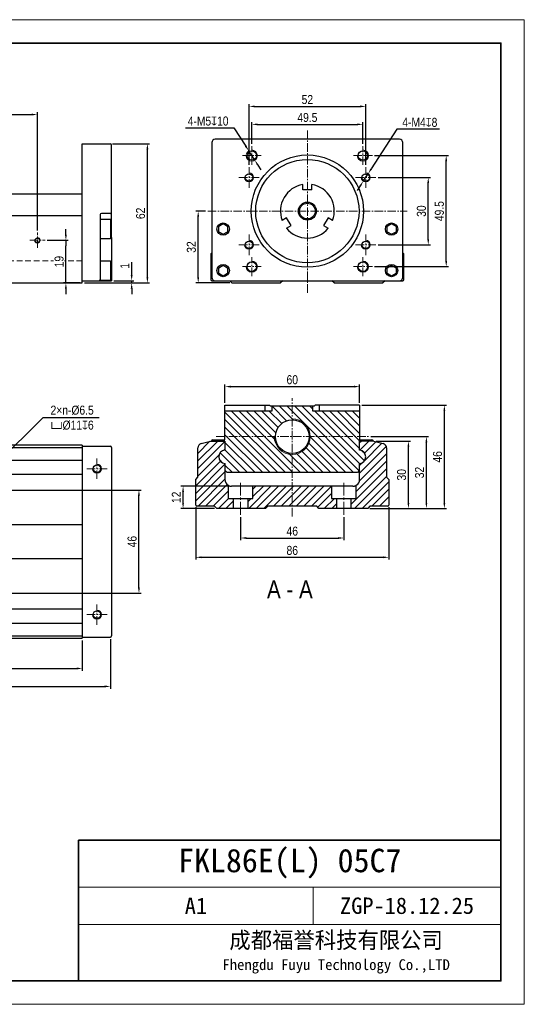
# Model space of a CAD drawing. Header units: millimetres. Extents: x 100 to 2099, y 30 to 469.
# Tile 4 of 12: x 496 to 720, y 30 to 469. Entities that reach past the tile are written whole.
import ezdxf

# ---------------------------------------------------------------- set-up
doc = ezdxf.new("R2010")
doc.units = ezdxf.units.MM
doc.linetypes.add('CENTER2', pattern=[28.575, 19.05, -3.175, 3.175, -3.175])
doc.linetypes.add('DASHED', pattern=[19.05, 12.7, -6.35])
doc.layers.get('Defpoints').update_dxf_attribs({"lineweight": 13})
for name, color, linetype, lineweight in [('剖面', 252, 'Continuous', 5), ('小粗', 7, 'Continuous', 25), ('标注', 3, 'Continuous', 13), ('点划线', 1, 'CENTER2', 13), ('粗线', 7, 'Continuous', 35), ('细线', 7, 'Continuous', 13), ('虚线', 253, 'DASHED', 13)]:
    doc.layers.add(name, color=color, linetype=linetype, lineweight=lineweight)
doc.styles.add('4', font='ARIALN.TTF', dxfattribs={"height": 4})
doc.styles.add('图号', font='txt', dxfattribs={"height": 3.5})
doc.dimstyles.new('A4—对齐', dxfattribs={"dimtxt": 4.2, "dimasz": 2.5, "dimexe": 1, "dimexo": 1, "dimgap": 1, "dimtad": 1, "dimdec": 1, "dimzin": 9, "dimdsep": 46, "dimtxsty": '4', "dimcen": 2.5, "dimadec": 0, "dimazin": 0, "dimtm": 1e-09, "dimtfac": 1, "dimtdec": 1, "dimtmove": 0, "dimatfit": 3, "dimfxl": 0, "dimtolj": 1, "dimarcsym": 0})
doc.dimstyles.new('A4—水平', dxfattribs={"dimtxt": 4.2, "dimasz": 2.5, "dimexe": 2, "dimexo": 1, "dimgap": 1, "dimtad": 1, "dimtih": 1, "dimtoh": 1, "dimdec": 1, "dimzin": 12, "dimdsep": 46, "dimtxsty": '4', "dimcen": 2.5, "dimadec": 0, "dimazin": 0, "dimtm": 1e-09, "dimtfac": 1, "dimtdec": 1, "dimtmove": 0, "dimatfit": 3, "dimfxl": 0, "dimtolj": 1, "dimarcsym": 0})

# ---------------------------------------------------------------- blocks, each defined once
blk = doc.blocks.new('A4图框')
at = {"layer": '粗线'}
for p in [(202, 5), (292, 35)]:
    blk.add_line(p, (202, 35), dxfattribs=at)
blk.add_lwpolyline([(5, 205), (292, 205), (292, 5), (5, 5)], close=True, dxfattribs=at)
at = {"layer": '细线'}
for p, q in [((292, 25), (202, 25)), ((252, 17), (252, 25)), ((292, 17), (202, 17))]:
    blk.add_line(p, q, dxfattribs=at)
blk.add_lwpolyline([(0, 210), (297, 210), (297, 0), (0, 0)], close=True, dxfattribs=at)
at = {"layer": '细线', "insert": (256.89, 11), "char_height": 3.5, "width": 70.2104, "attachment_point": 5, "style": '图号'}
blk.add_mtext('成都福誉科技有限公司\\P{\\H0.65714x;Fhengdu Fuyu Technology Co.,LTD}', dxfattribs=at)
blk = doc.blocks.new('*D104')
at = {"layer": 'Defpoints', "color": 0, "transparency": 16777216}
for p in [(503.59, 426.39), (263.59, 373.79), (503.59, 373.79)]:
    blk.add_point(p, dxfattribs=at)
at = {"layer": '标注', "color": 0, "lineweight": -2, "transparency": 16777216}
for p, q in [((263.59, 374.79), (263.59, 427.39)), ((266.09, 426.39), (501.09, 426.39)), ((503.59, 374.79), (503.59, 427.39))]:
    blk.add_line(p, q, dxfattribs=at)
at = {"layer": '标注', "color": 0, "transparency": 16777216}
for points in [[(266.09, 426.81), (266.09, 425.98), (263.59, 426.39)], [(501.09, 426.81), (501.09, 425.98), (503.59, 426.39)]]:
    blk.add_solid(points, dxfattribs=at)
at = {"layer": '标注', "color": 0, "transparency": 16777216, "insert": (383.59, 429.94), "char_height": 4, "width": 35.4298, "attachment_point": 5, "style": '4'}
blk.add_mtext('\\A1;{\\fSimSun|b0|i0|c134|p34;(}m-1{\\fSimSun|b0|i0|c134|p34;)}×200', dxfattribs=at)
blk = doc.blocks.new('*D109')
at = {"layer": 'Defpoints', "color": 0, "transparency": 16777216}
for p in [(507, 370.38), (516.28, 370.38), (523.59, 351.38)]:
    blk.add_point(p, dxfattribs=at)
at = {"layer": '标注', "color": 0, "lineweight": -2, "transparency": 16777216}
for p, q in [((516.28, 372.88), (516.28, 375.38)), ((508, 370.38), (517.28, 370.38)), ((516.28, 370.38), (516.28, 367.88)), ((516.28, 353.88), (516.28, 367.88)), ((522.59, 351.38), (515.28, 351.38)), ((516.28, 351.38), (516.28, 353.88)), ((516.28, 348.88), (516.28, 346.38))]:
    blk.add_line(p, q, dxfattribs=at)
at = {"layer": '标注', "color": 0, "transparency": 16777216}
for points in [[(515.86, 372.88), (516.69, 372.88), (516.28, 370.38)], [(515.86, 348.88), (516.69, 348.88), (516.28, 351.38)]]:
    blk.add_solid(points, dxfattribs=at)
at = {"layer": '标注', "color": 0, "transparency": 16777216, "insert": (513.24, 360.88), "char_height": 4, "attachment_point": 5, "rotation": 90, "style": '4', "bg_fill": 3, "box_fill_scale": 1.1, "bg_fill_color": 256, "bg_fill_true_color": 13158600, "bg_fill_transparency": 0}
blk.add_mtext('\\A1;19', dxfattribs=at)
blk = doc.blocks.new('*D110')
at = {"layer": 'Defpoints', "color": 0, "transparency": 16777216}
for p in [(523.59, 351.38), (536.59, 352.38), (545.56, 352.38)]:
    blk.add_point(p, dxfattribs=at)
at = {"layer": '标注', "color": 0, "lineweight": -2, "transparency": 16777216}
for p, q in [((545.56, 354.88), (545.56, 360.59)), ((524.59, 351.38), (546.56, 351.38)), ((537.59, 352.38), (546.56, 352.38)), ((545.56, 351.38), (545.56, 352.38)), ((545.56, 348.88), (545.56, 346.38))]:
    blk.add_line(p, q, dxfattribs=at)
at = {"layer": '标注', "color": 0, "transparency": 16777216}
for points in [[(545.14, 354.88), (545.98, 354.88), (545.56, 352.38)], [(545.14, 348.88), (545.98, 348.88), (545.56, 351.38)]]:
    blk.add_solid(points, dxfattribs=at)
at = {"layer": '标注', "color": 0, "transparency": 16777216, "insert": (542.55, 358.98), "char_height": 4, "attachment_point": 5, "rotation": 90, "style": '4'}
blk.add_mtext('\\A1;1', dxfattribs=at)
blk = doc.blocks.new('*D111')
at = {"layer": 'Defpoints', "color": 0, "transparency": 16777216}
for p in [(536.09, 413.38), (552.56, 413.38), (523.59, 351.38)]:
    blk.add_point(p, dxfattribs=at)
at = {"layer": '标注', "color": 0, "lineweight": -2, "transparency": 16777216}
for p, q in [((537.09, 413.38), (553.56, 413.38)), ((552.56, 353.88), (552.56, 410.88)), ((524.59, 351.38), (553.56, 351.38))]:
    blk.add_line(p, q, dxfattribs=at)
at = {"layer": '标注', "color": 0, "transparency": 16777216}
for points in [[(552.14, 410.88), (552.98, 410.88), (552.56, 413.38)], [(552.14, 353.88), (552.98, 353.88), (552.56, 351.38)]]:
    blk.add_solid(points, dxfattribs=at)
at = {"layer": '标注', "color": 0, "transparency": 16777216, "insert": (549.52, 382.38), "char_height": 4, "attachment_point": 5, "rotation": 90, "style": '4'}
blk.add_mtext('\\A1;62', dxfattribs=at)
blk = doc.blocks.new('*D112')
at = {"layer": 'Defpoints', "color": 0, "transparency": 16777216}
for p in [(649.78, 430.02), (597.81, 402.94), (649.78, 402.94)]:
    blk.add_point(p, dxfattribs=at)
at = {"layer": '标注', "color": 0, "lineweight": -2, "transparency": 16777216}
for p, q in [((597.81, 403.94), (597.81, 431.02)), ((600.31, 430.02), (647.28, 430.02)), ((649.78, 403.94), (649.78, 431.02))]:
    blk.add_line(p, q, dxfattribs=at)
at = {"layer": '标注', "color": 0, "transparency": 16777216}
for points in [[(600.31, 430.44), (600.31, 429.61), (597.81, 430.02)], [(647.28, 430.44), (647.28, 429.61), (649.78, 430.02)]]:
    blk.add_solid(points, dxfattribs=at)
at = {"layer": '标注', "color": 0, "transparency": 16777216, "insert": (623.8, 433.07), "char_height": 4, "attachment_point": 5, "style": '4'}
blk.add_mtext('\\A1;52', dxfattribs=at)
blk = doc.blocks.new('*D113')
at = {"layer": 'Defpoints', "color": 0, "transparency": 16777216}
for p in [(648.54, 422.02), (599.05, 412.33), (648.54, 412.33)]:
    blk.add_point(p, dxfattribs=at)
at = {"layer": '标注', "color": 0, "lineweight": -2, "transparency": 16777216}
for p, q in [((599.05, 413.33), (599.05, 423.02)), ((601.55, 422.02), (646.04, 422.02)), ((648.54, 413.33), (648.54, 423.02))]:
    blk.add_line(p, q, dxfattribs=at)
at = {"layer": '标注', "color": 0, "transparency": 16777216}
for points in [[(601.55, 422.44), (601.55, 421.61), (599.05, 422.02)], [(646.04, 422.44), (646.04, 421.61), (648.54, 422.02)]]:
    blk.add_solid(points, dxfattribs=at)
at = {"layer": '标注', "color": 0, "transparency": 16777216, "insert": (623.8, 425.07), "char_height": 4, "attachment_point": 5, "style": '4'}
blk.add_mtext('\\A1;49.5', dxfattribs=at)
blk = doc.blocks.new('*D114')
at = {"layer": 'Defpoints', "color": 0, "transparency": 16777216}
for p in [(650.86, 400.06), (648.69, 396.7)]:
    blk.add_point(p, dxfattribs=at)
at = {"layer": '标注', "color": 0, "lineweight": -2, "transparency": 16777216}
for p, q in [((663.69, 419.88), (652.22, 402.16)), ((682.61, 419.88), (663.69, 419.88)), ((648.69, 396.7), (650.86, 400.06)), ((647.33, 394.6), (645.97, 392.5))]:
    blk.add_line(p, q, dxfattribs=at)
at = {"layer": '标注', "color": 0, "transparency": 16777216}
for points in [[(651.87, 402.38), (652.57, 401.93), (650.86, 400.06)], [(646.98, 394.83), (647.68, 394.37), (648.69, 396.7)]]:
    blk.add_solid(points, dxfattribs=at)
at = {"layer": '标注', "color": 0, "transparency": 16777216, "insert": (673.87, 422.92), "char_height": 4, "attachment_point": 5, "style": '4'}
blk.add_mtext('\\A1;4-M4{\\Fgdt|c134;x}8', dxfattribs=at)
blk = doc.blocks.new('*D115')
at = {"layer": 'Defpoints', "color": 0, "transparency": 16777216}
for p in [(597.69, 410.23), (600.4, 406.03)]:
    blk.add_point(p, dxfattribs=at)
at = {"layer": '标注', "color": 0, "lineweight": -2, "transparency": 16777216}
for p, q in [((569.59, 420.45), (591.11, 420.45)), ((591.11, 420.45), (596.34, 412.33)), ((600.4, 406.03), (597.69, 410.23)), ((601.75, 403.92), (603.11, 401.82))]:
    blk.add_line(p, q, dxfattribs=at)
blk.add_arc((599.05, 408.13), 2.5, 112.9183, 168.6353, dxfattribs=at)
at = {"layer": '标注', "color": 0, "transparency": 16777216}
for points in [[(596.69, 412.56), (595.99, 412.1), (597.69, 410.23)], [(602.11, 404.15), (601.4, 403.7), (600.4, 406.03)]]:
    blk.add_solid(points, dxfattribs=at)
at = {"layer": '标注', "color": 0, "transparency": 16777216, "insert": (579.6, 423.49), "char_height": 4, "attachment_point": 5, "style": '4'}
blk.add_mtext('\\A1;4-M5{\\Fgdt|c134;x}10', dxfattribs=at)
blk = doc.blocks.new('*D130')
at = {"layer": 'Defpoints', "color": 0, "transparency": 16777216}
for p in [(156.59, 193.62), (536.09, 193.62), (536.09, 171.62)]:
    blk.add_point(p, dxfattribs=at)
at = {"layer": '标注', "color": 0, "lineweight": -2, "transparency": 16777216}
for p, q in [((156.59, 192.62), (156.59, 170.62)), ((536.09, 192.62), (536.09, 170.62)), ((159.09, 171.62), (533.59, 171.62))]:
    blk.add_line(p, q, dxfattribs=at)
at = {"layer": '标注', "color": 0, "transparency": 16777216}
for points in [[(159.09, 172.04), (159.09, 171.2), (156.59, 171.62)], [(533.59, 172.04), (533.59, 171.2), (536.09, 171.62)]]:
    blk.add_solid(points, dxfattribs=at)
at = {"layer": '标注', "color": 0, "transparency": 16777216, "insert": (346.34, 174.63), "char_height": 4, "width": 27.2019, "attachment_point": 5, "style": '4'}
blk.add_mtext('\\A1;L1', dxfattribs=at)
blk = doc.blocks.new('*D131')
at = {"layer": 'Defpoints', "color": 0, "transparency": 16777216}
for p in [(243.59, 193.12), (523.59, 193.12), (523.59, 179.62)]:
    blk.add_point(p, dxfattribs=at)
at = {"layer": '标注', "color": 0, "lineweight": -2, "transparency": 16777216}
for p, q in [((243.59, 192.12), (243.59, 178.62)), ((523.59, 192.12), (523.59, 178.62)), ((246.09, 179.62), (521.09, 179.62))]:
    blk.add_line(p, q, dxfattribs=at)
at = {"layer": '标注', "color": 0, "transparency": 16777216}
for points in [[(246.09, 180.04), (246.09, 179.2), (243.59, 179.62)], [(521.09, 180.04), (521.09, 179.2), (523.59, 179.62)]]:
    blk.add_solid(points, dxfattribs=at)
at = {"layer": '标注', "color": 0, "transparency": 16777216, "insert": (383.59, 182.63), "char_height": 4, "width": 35.0037, "attachment_point": 5, "style": '4'}
blk.add_mtext('\\A1;L2', dxfattribs=at)
blk = doc.blocks.new('*D135')
at = {"layer": 'Defpoints', "color": 0, "transparency": 16777216}
for p in [(647.07, 305.19), (587.07, 296.91), (647.07, 296.91)]:
    blk.add_point(p, dxfattribs=at)
at = {"layer": '标注', "color": 0, "lineweight": -2, "transparency": 16777216}
for p, q in [((587.07, 297.91), (587.07, 306.19)), ((589.57, 305.19), (644.57, 305.19)), ((647.07, 297.91), (647.07, 306.19))]:
    blk.add_line(p, q, dxfattribs=at)
at = {"layer": '标注', "color": 0, "transparency": 16777216}
for points in [[(589.57, 305.6), (589.57, 304.77), (587.07, 305.19)], [(644.57, 305.6), (644.57, 304.77), (647.07, 305.19)]]:
    blk.add_solid(points, dxfattribs=at)
at = {"layer": '标注', "color": 0, "transparency": 16777216, "insert": (617.07, 308.23), "char_height": 4, "attachment_point": 5, "style": '4'}
blk.add_mtext('\\A1;60', dxfattribs=at)
blk = doc.blocks.new('*D136')
at = {"layer": 'Defpoints', "color": 0, "transparency": 16777216}
for p in [(594.07, 248.1), (640.07, 248.1), (640.07, 237.74)]:
    blk.add_point(p, dxfattribs=at)
at = {"layer": '标注', "color": 0, "lineweight": -2, "transparency": 16777216}
for p, q in [((594.07, 247.1), (594.07, 236.74)), ((640.07, 247.1), (640.07, 236.74)), ((596.57, 237.74), (637.57, 237.74))]:
    blk.add_line(p, q, dxfattribs=at)
at = {"layer": '标注', "color": 0, "transparency": 16777216}
for points in [[(596.57, 238.16), (596.57, 237.33), (594.07, 237.74)], [(637.57, 238.16), (637.57, 237.33), (640.07, 237.74)]]:
    blk.add_solid(points, dxfattribs=at)
at = {"layer": '标注', "color": 0, "transparency": 16777216, "insert": (617.07, 240.79), "char_height": 4, "attachment_point": 5, "style": '4'}
blk.add_mtext('\\A1;46', dxfattribs=at)
blk = doc.blocks.new('*D137')
at = {"layer": 'Defpoints', "color": 0, "transparency": 16777216}
for p in [(481.31, 259.12), (548.81, 259.12), (481.31, 213.12)]:
    blk.add_point(p, dxfattribs=at)
at = {"layer": '标注', "color": 0, "lineweight": -2, "transparency": 16777216}
for p, q in [((482.31, 259.12), (549.81, 259.12)), ((548.81, 215.62), (548.81, 256.62)), ((482.31, 213.12), (549.81, 213.12))]:
    blk.add_line(p, q, dxfattribs=at)
at = {"layer": '标注', "color": 0, "transparency": 16777216}
for points in [[(548.39, 256.62), (549.23, 256.62), (548.81, 259.12)], [(548.39, 215.62), (549.23, 215.62), (548.81, 213.12)]]:
    blk.add_solid(points, dxfattribs=at)
at = {"layer": '标注', "color": 0, "transparency": 16777216, "insert": (545.77, 236.12), "char_height": 4, "attachment_point": 5, "rotation": 90, "style": '4'}
blk.add_mtext('\\A1;46', dxfattribs=at)
blk = doc.blocks.new('*D138')
at = {"layer": 'Defpoints', "color": 0, "transparency": 16777216}
for p in [(574.07, 252.41), (660.07, 252.41), (660.07, 229.14)]:
    blk.add_point(p, dxfattribs=at)
at = {"layer": '标注', "color": 0, "lineweight": -2, "transparency": 16777216}
for p, q in [((574.07, 251.41), (574.07, 228.14)), ((660.07, 251.41), (660.07, 228.14)), ((576.57, 229.14), (657.57, 229.14))]:
    blk.add_line(p, q, dxfattribs=at)
at = {"layer": '标注', "color": 0, "transparency": 16777216}
for points in [[(576.57, 229.56), (576.57, 228.73), (574.07, 229.14)], [(657.57, 229.56), (657.57, 228.73), (660.07, 229.14)]]:
    blk.add_solid(points, dxfattribs=at)
at = {"layer": '标注', "color": 0, "transparency": 16777216, "insert": (617.07, 232.19), "char_height": 4, "attachment_point": 5, "style": '4'}
blk.add_mtext('\\A1;86', dxfattribs=at)
blk = doc.blocks.new('*D139')
at = {"layer": 'Defpoints', "color": 0, "transparency": 16777216}
for p in [(653.41, 280.91), (668.79, 280.91), (650.67, 250.91)]:
    blk.add_point(p, dxfattribs=at)
at = {"layer": '标注', "color": 0, "lineweight": -2, "transparency": 16777216}
for p, q in [((654.41, 280.91), (669.79, 280.91)), ((668.79, 253.41), (668.79, 278.41)), ((651.67, 250.91), (669.79, 250.91))]:
    blk.add_line(p, q, dxfattribs=at)
at = {"layer": '标注', "color": 0, "transparency": 16777216}
for points in [[(668.38, 278.41), (669.21, 278.41), (668.79, 280.91)], [(668.38, 253.41), (669.21, 253.41), (668.79, 250.91)]]:
    blk.add_solid(points, dxfattribs=at)
at = {"layer": '标注', "color": 0, "transparency": 16777216, "insert": (665.75, 265.91), "char_height": 4, "attachment_point": 5, "rotation": 90, "style": '4'}
blk.add_mtext('\\A1;30', dxfattribs=at)
blk = doc.blocks.new('*D140')
at = {"layer": 'Defpoints', "color": 0, "transparency": 16777216}
for p in [(650.99, 282.91), (676.79, 282.91), (650.67, 250.91)]:
    blk.add_point(p, dxfattribs=at)
at = {"layer": '标注', "color": 0, "lineweight": -2, "transparency": 16777216}
for p, q in [((651.99, 282.91), (677.79, 282.91)), ((676.79, 253.41), (676.79, 280.41)), ((651.67, 250.91), (677.79, 250.91))]:
    blk.add_line(p, q, dxfattribs=at)
at = {"layer": '标注', "color": 0, "transparency": 16777216}
for points in [[(676.38, 280.41), (677.21, 280.41), (676.79, 282.91)], [(676.38, 253.41), (677.21, 253.41), (676.79, 250.91)]]:
    blk.add_solid(points, dxfattribs=at)
at = {"layer": '标注', "color": 0, "transparency": 16777216, "insert": (673.75, 266.91), "char_height": 4, "attachment_point": 5, "rotation": 90, "style": '4'}
blk.add_mtext('\\A1;32', dxfattribs=at)
blk = doc.blocks.new('*D141')
at = {"layer": 'Defpoints', "color": 0, "transparency": 16777216}
for p in [(647.07, 296.91), (684.79, 296.91), (650.67, 250.91)]:
    blk.add_point(p, dxfattribs=at)
at = {"layer": '标注', "color": 0, "lineweight": -2, "transparency": 16777216}
for p, q in [((648.07, 296.91), (685.79, 296.91)), ((684.79, 253.41), (684.79, 294.41)), ((651.67, 250.91), (685.79, 250.91))]:
    blk.add_line(p, q, dxfattribs=at)
at = {"layer": '标注', "color": 0, "transparency": 16777216}
for points in [[(684.38, 294.41), (685.21, 294.41), (684.79, 296.91)], [(684.38, 253.41), (685.21, 253.41), (684.79, 250.91)]]:
    blk.add_solid(points, dxfattribs=at)
at = {"layer": '标注', "color": 0, "transparency": 16777216, "insert": (681.75, 273.91), "char_height": 4, "attachment_point": 5, "rotation": 90, "style": '4'}
blk.add_mtext('\\A1;46', dxfattribs=at)
blk = doc.blocks.new('*D142')
at = {"layer": 'Defpoints', "color": 0, "transparency": 16777216}
for p in [(575.19, 383.38), (579.42, 383.38), (590.2, 351.38)]:
    blk.add_point(p, dxfattribs=at)
at = {"layer": '标注', "color": 0, "lineweight": -2, "transparency": 16777216}
for p, q in [((578.42, 383.38), (574.19, 383.38)), ((575.19, 353.88), (575.19, 380.88)), ((589.2, 351.38), (574.19, 351.38))]:
    blk.add_line(p, q, dxfattribs=at)
at = {"layer": '标注', "color": 0, "transparency": 16777216}
for points in [[(574.77, 380.88), (575.6, 380.88), (575.19, 383.38)], [(574.77, 353.88), (575.6, 353.88), (575.19, 351.38)]]:
    blk.add_solid(points, dxfattribs=at)
at = {"layer": '标注', "color": 0, "transparency": 16777216, "insert": (572.14, 367.38), "char_height": 4, "attachment_point": 5, "rotation": 90, "style": '4'}
blk.add_mtext('\\A1;32', dxfattribs=at)
blk = doc.blocks.new('*D143')
at = {"layer": 'Defpoints', "color": 0, "transparency": 16777216}
for p in [(654.33, 398.38), (677.62, 398.38), (654.33, 368.38)]:
    blk.add_point(p, dxfattribs=at)
at = {"layer": '标注', "color": 0, "lineweight": -2, "transparency": 16777216}
for p, q in [((655.33, 398.38), (678.62, 398.38)), ((677.62, 370.88), (677.62, 395.88)), ((655.33, 368.38), (678.62, 368.38))]:
    blk.add_line(p, q, dxfattribs=at)
at = {"layer": '标注', "color": 0, "transparency": 16777216}
for points in [[(677.2, 395.88), (678.04, 395.88), (677.62, 398.38)], [(677.2, 370.88), (678.04, 370.88), (677.62, 368.38)]]:
    blk.add_solid(points, dxfattribs=at)
at = {"layer": '标注', "color": 0, "transparency": 16777216, "insert": (674.58, 383.38), "char_height": 4, "attachment_point": 5, "rotation": 90, "style": '4'}
blk.add_mtext('\\A1;30', dxfattribs=at)
blk = doc.blocks.new('*D144')
at = {"layer": 'Defpoints', "color": 0, "transparency": 16777216}
for p in [(652.75, 408.13), (685.62, 408.13), (652.75, 358.63)]:
    blk.add_point(p, dxfattribs=at)
at = {"layer": '标注', "color": 0, "lineweight": -2, "transparency": 16777216}
for p, q in [((653.75, 408.13), (686.62, 408.13)), ((685.62, 361.13), (685.62, 405.63)), ((653.75, 358.63), (686.62, 358.63))]:
    blk.add_line(p, q, dxfattribs=at)
at = {"layer": '标注', "color": 0, "transparency": 16777216}
for points in [[(685.2, 405.63), (686.04, 405.63), (685.62, 408.13)], [(685.2, 361.13), (686.04, 361.13), (685.62, 358.63)]]:
    blk.add_solid(points, dxfattribs=at)
at = {"layer": '标注', "color": 0, "transparency": 16777216, "insert": (682.58, 383.38), "char_height": 4, "attachment_point": 5, "rotation": 90, "style": '4'}
blk.add_mtext('\\A1;49.5', dxfattribs=at)
blk = doc.blocks.new('*D99')
at = {"layer": 'Defpoints', "color": 0, "transparency": 16777216}
for p in [(475.94, 261.44), (471.25, 256.79)]:
    blk.add_point(p, dxfattribs=at)
at = {"layer": '标注', "color": 0, "lineweight": -2, "transparency": 16777216}
for p, q in [((505.99, 291.3), (477.71, 263.21)), ((531.12, 291.3), (505.99, 291.3)), ((471.25, 256.79), (475.94, 261.44)), ((469.48, 255.03), (467.71, 253.27))]:
    blk.add_line(p, q, dxfattribs=at)
at = {"layer": '标注', "color": 0, "transparency": 16777216}
for points in [[(477.42, 263.5), (478, 262.91), (475.94, 261.44)], [(469.19, 255.33), (469.77, 254.74), (471.25, 256.79)]]:
    blk.add_solid(points, dxfattribs=at)
at = {"layer": '标注', "color": 0, "transparency": 16777216, "insert": (519.05, 291.3), "char_height": 4, "attachment_point": 5, "style": '4'}
blk.add_mtext('\\A1;2×n-%%C6.5\\P{\\Fgdt|c134;v}%%C11{\\Fgdt|c134;x}6', dxfattribs=at)
blk = doc.blocks.new('*D145')
at = {"layer": 'Defpoints', "color": 0, "transparency": 16777216}
for p in [(568.45, 260.81), (590.07, 260.81), (583.47, 250.91)]:
    blk.add_point(p, dxfattribs=at)
at = {"layer": '标注', "color": 0, "lineweight": -2, "transparency": 16777216}
for p, q in [((589.07, 260.81), (567.45, 260.81)), ((568.45, 253.41), (568.45, 258.31)), ((582.47, 250.91), (567.45, 250.91))]:
    blk.add_line(p, q, dxfattribs=at)
at = {"layer": '标注', "color": 0, "transparency": 16777216}
for points in [[(568.03, 258.31), (568.86, 258.31), (568.45, 260.81)], [(568.03, 253.41), (568.86, 253.41), (568.45, 250.91)]]:
    blk.add_solid(points, dxfattribs=at)
at = {"layer": '标注', "color": 0, "transparency": 16777216, "insert": (565.44, 255.86), "char_height": 4, "attachment_point": 5, "rotation": 90, "style": '4'}
blk.add_mtext('\\A1;12', dxfattribs=at)

msp = doc.modelspace()

# ---------------------------------------------------------------- hatches: boundary and pattern name
at = {"layer": '剖面'}
h = msp.add_hatch(dxfattribs=at)
h.set_pattern_fill('ANSI31', color=256, scale=0.75, angle=90)
h.set_pattern_definition([(135, (-64.7426, -7.385), (-1.683798, -1.683798), [])])
h.paths.add_polyline_path([(647.07, 276.89), (647.07, 280.91), (653.07, 280.91, 0.414214), (652.57, 281.41), (647.07, 281.41), (647.07, 283.4), (624.55, 283.4, -0.016604), (624.57, 282.91, -0.414214), (617.07, 275.41), (617.07, 266.91), (646.07, 266.91), (647.07, 267.91), (647.07, 270.92, 0.904534)])
h.paths.add_polyline_path([(617.07, 275.41, -0.414214), (609.57, 282.91, -0.016604), (609.59, 283.4), (587.07, 283.4), (587.07, 281.41), (581.57, 281.41, 0.414214), (581.07, 280.91), (587.07, 280.91), (587.07, 276.89, 0.904534), (587.07, 270.92), (587.07, 267.91), (588.07, 266.91), (617.07, 266.91)])
h.paths.add_polyline_path([(617.07, 290.41), (617.07, 296.41), (608.07, 296.41), (608.07, 294.41), (587.07, 294.41), (587.07, 283.4), (609.59, 283.4, -0.394894)])
h.paths.add_polyline_path([(647.07, 294.41), (626.07, 294.41), (626.07, 296.41), (617.07, 296.41), (617.07, 290.41, -0.394894), (624.55, 283.4), (647.07, 283.4)])
h = msp.add_hatch(dxfattribs=at)
h.set_pattern_fill('ANSI31', color=256, scale=0.75)
h.set_pattern_definition([(45, (-64.7426, -7.385), (-1.683798, 1.683798), [])])
h.paths.add_polyline_path([(588.57, 261.21, -0.267949), (587.07, 263.81), (587.07, 270.92, -0.904534), (587.07, 276.89), (587.07, 280.91), (580.73, 280.91), (576.55, 279.78, 0.339454), (575.07, 277.85), (575.07, 264.81), (574.07, 263.81), (574.07, 253.01), (575.17, 251.91), (582.47, 251.91), (583.47, 250.91), (590.77, 250.91), (590.77, 255.41), (588.57, 255.41)])
h.paths.add_polyline_path([(617.07, 260.81), (599.57, 260.81), (599.57, 255.41), (597.37, 255.41), (597.37, 250.91), (605.17, 250.91), (606.17, 251.91), (617.07, 251.91)])
h.paths.add_polyline_path([(636.77, 255.41), (634.57, 255.41), (634.57, 260.81), (617.07, 260.81), (617.07, 251.91), (627.97, 251.91), (628.97, 250.91), (636.77, 250.91)])
h.paths.add_polyline_path([(659.07, 277.85, 0.339454), (657.59, 279.78), (653.41, 280.91), (647.07, 280.91), (647.07, 276.89, -0.904534), (647.07, 270.92), (647.07, 263.81, -0.267949), (645.57, 261.21), (645.57, 255.41), (643.37, 255.41), (643.37, 250.91), (650.67, 250.91), (651.67, 251.91), (658.97, 251.91), (660.07, 253.01), (660.07, 263.81), (659.07, 264.81)])

# ---------------------------------------------------------------- linework, layer by layer
at = {"layer": '小粗'}
for p, q in [((523.59, 351.38), (523.59, 413.38)), ((523.59, 413.38), (536.09, 413.38)), ((536.59, 371.63), (536.59, 412.88)), ((581.3, 413.88), (581.3, 353.88)), ((664.8, 415.38), (582.8, 415.38)), ((666.3, 353.88), (666.3, 413.88)), ((621.8, 392.88), (621.8, 395.21)), ((625.8, 392.88), (625.8, 395.21)), ((523.59, 390.88), (434.39, 390.88)), ((625.8, 392.88), (621.8, 392.88)), ((531.59, 381.88), (531.59, 352.88)), ((536.09, 382.38), (532.09, 382.38)), ((243.59, 381.38), (523.59, 381.38)), ((536.09, 379.63), (531.59, 379.63)), ((536.59, 379.13), (536.09, 379.63)), ((536.09, 379.63), (536.09, 371.13)), ((586.3, 377.69), (584.3, 376.53)), ((588.3, 376.53), (586.3, 377.69)), ((614.57, 380.36), (612.55, 379.2)), ((616.57, 376.9), (614.57, 380.36)), ((633.02, 380.36), (631.02, 376.9)), ((635.04, 379.2), (633.02, 380.36)), ((661.3, 377.69), (659.3, 376.53)), ((663.3, 376.53), (661.3, 377.69)), ((584.3, 374.22), (584.3, 376.53)), ((584.3, 374.22), (586.3, 373.07)), ((586.3, 373.07), (588.3, 374.22)), ((588.3, 376.53), (588.3, 374.22)), ((614.55, 375.73), (616.57, 376.9)), ((631.02, 376.9), (633.04, 375.73)), ((659.3, 374.22), (659.3, 376.53)), ((659.3, 374.22), (661.3, 373.07)), ((661.3, 373.07), (663.3, 374.22)), ((663.3, 376.53), (663.3, 374.22)), ((531.59, 371.13), (536.09, 371.13)), ((536.09, 371.13), (536.59, 371.63)), ((536.59, 371.63), (536.59, 360.63)), ((580.8, 364.28), (581.3, 364.78)), ((580.8, 364.28), (580.8, 352.88)), ((666.3, 364.78), (666.8, 364.28)), ((666.8, 352.88), (666.8, 364.28)), ((536.09, 361.13), (531.59, 361.13)), ((536.59, 360.63), (536.09, 361.13)), ((536.09, 361.13), (536.09, 352.63)), ((536.59, 360.63), (536.59, 352.38)), ((586.3, 359.19), (584.3, 358.03)), ((584.3, 355.72), (584.3, 358.03)), ((584.3, 355.72), (586.3, 354.57)), ((588.3, 358.03), (586.3, 359.19)), ((586.3, 354.57), (588.3, 355.72)), ((588.3, 358.03), (588.3, 355.72)), ((661.3, 359.19), (659.3, 358.03)), ((659.3, 355.72), (659.3, 358.03)), ((659.3, 355.72), (661.3, 354.57)), ((663.3, 358.03), (661.3, 359.19)), ((661.3, 354.57), (663.3, 355.72)), ((663.3, 358.03), (663.3, 355.72)), ((243.59, 351.38), (523.59, 351.38)), ((523.59, 352.38), (536.59, 352.38)), ((531.55, 352.63), (536.09, 352.63)), ((536.09, 352.63), (536.59, 353.13)), ((536.59, 352.38), (536.22, 352.75)), ((581.3, 352.38), (666.3, 352.38)), ((590.2, 351.38), (589.2, 352.38)), ((590.2, 351.38), (611.9, 351.38)), ((612.9, 352.38), (611.9, 351.38)), ((635.7, 351.38), (634.7, 352.38)), ((635.7, 351.38), (657.4, 351.38)), ((658.4, 352.38), (657.4, 351.38)), ((587.07, 296.91), (606.87, 296.91)), ((587.07, 281.41), (587.07, 296.91)), ((587.07, 294.41), (608.07, 294.41)), ((605.07, 294.41), (605.07, 296.91)), ((606.87, 296.91), (607.37, 296.41)), ((626.77, 296.41), (607.37, 296.41)), ((608.07, 294.41), (608.07, 296.41)), ((626.07, 296.41), (626.07, 294.41)), ((626.07, 294.41), (647.07, 294.41)), ((626.77, 296.41), (627.27, 296.91)), ((647.07, 296.91), (627.27, 296.91)), ((629.07, 296.91), (629.07, 294.41)), ((647.07, 296.91), (647.07, 281.41)), ((576.55, 279.78), (580.73, 280.91)), ((580.73, 280.91), (587.07, 280.91)), ((581.07, 280.91), (581.07, 280.91)), ((581.57, 281.41), (587.07, 281.41)), ((587.07, 280.91), (587.07, 276.89)), ((647.07, 281.41), (652.57, 281.41)), ((653.41, 280.91), (647.07, 280.91)), ((647.07, 276.89), (647.07, 280.91)), ((653.07, 280.91), (653.07, 280.91)), ((653.41, 280.91), (657.59, 279.78)), ((523.59, 279.12), (243.59, 279.12)), ((243.59, 278.12), (523.59, 278.12)), ((523.59, 279.12), (523.59, 193.12)), ((523.59, 278.62), (536.09, 278.62)), ((536.59, 278.12), (536.59, 194.12)), ((575.07, 264.81), (575.07, 277.85)), ((659.07, 277.85), (659.07, 264.81)), ((243.59, 272.45), (523.59, 272.45)), ((587.07, 270.92), (587.07, 263.81)), ((588.07, 266.91), (587.07, 267.91)), ((647.07, 267.91), (646.07, 266.91)), ((647.07, 263.81), (647.07, 270.92)), ((434.39, 266.12), (523.59, 266.12)), ((574.07, 263.81), (575.07, 264.81)), ((574.07, 252.41), (574.07, 263.81)), ((646.07, 266.91), (588.07, 266.91)), ((659.07, 264.81), (660.07, 263.81)), ((660.07, 263.81), (660.07, 252.41)), ((588.57, 261.21), (588.57, 255.41)), ((644.07, 260.81), (590.07, 260.81)), ((599.57, 255.41), (599.57, 260.81)), ((634.57, 260.81), (634.57, 255.41)), ((645.57, 255.41), (645.57, 261.21)), ((588.57, 255.41), (599.57, 255.41)), ((590.77, 255.41), (590.77, 250.91)), ((597.37, 250.91), (597.37, 255.41)), ((634.57, 255.41), (645.57, 255.41)), ((636.77, 255.41), (636.77, 250.91)), ((643.37, 250.91), (643.37, 255.41)), ((582.47, 251.91), (574.57, 251.91)), ((583.47, 250.91), (582.47, 251.91)), ((605.17, 250.91), (583.47, 250.91)), ((606.17, 251.91), (605.17, 250.91)), ((627.97, 251.91), (606.17, 251.91)), ((628.97, 250.91), (627.97, 251.91)), ((650.67, 250.91), (628.97, 250.91)), ((651.67, 251.91), (650.67, 250.91)), ((659.57, 251.91), (651.67, 251.91)), ((523.59, 243.62), (434.39, 243.62)), ((434.39, 228.62), (523.59, 228.62)), ((434.39, 206.12), (523.59, 206.12)), ((243.59, 199.78), (523.59, 199.78)), ((243.59, 194.12), (523.59, 194.12)), ((243.59, 193.12), (523.59, 193.12)), ((523.59, 193.62), (536.09, 193.62))]:
    msp.add_line(p, q, dxfattribs=at)
for centre, radius in [((599.05, 408.13), 2.1), ((623.8, 383.38), 25), ((648.54, 408.13), 2.1), ((623.8, 383.38), 23), ((597.81, 398.38), 1.65), ((649.78, 398.38), 1.65), ((623.8, 383.38), 4), ((623.8, 383.38), 3.5), ((586.3, 375.38), 2.75), ((661.3, 375.38), 2.75), ((503.59, 370.38), 1.02), ((597.81, 368.38), 1.65), ((649.78, 368.38), 1.65), ((599.05, 358.63), 2.1), ((648.54, 358.63), 2.1), ((586.3, 356.88), 2.75), ((661.3, 356.88), 2.75), ((617.07, 282.91), 7.5), ((530.09, 268.62), 1.65), ((530.09, 203.62), 1.65)]:
    msp.add_circle(centre, radius, dxfattribs=at)
for centre, radius, start, end in [((536.09, 412.88), 0.5, 0, 90), ((582.8, 413.88), 1.5, 90, 180), ((664.8, 413.88), 1.5, 360, 90), ((623.8, 383.38), 12, 99.5941, 200.4059), ((623.8, 383.38), 12, 339.5941, 80.4059), ((532.09, 381.88), 0.5, 90, 180), ((536.09, 382.88), 0.5, 270, 0), ((623.8, 383.38), 12, 219.5941, 320.4059), ((531.09, 352.88), 0.5, 270, 0), ((581.3, 352.88), 0.5, 180, 270), ((582.8, 353.88), 1.5, 180, 270), ((664.8, 353.88), 1.5, 270, 0), ((666.3, 352.88), 0.5, 270, 0), ((581.57, 280.91), 0.5, 90, 180), ((652.57, 280.91), 0.5, 0, 90), ((536.09, 278.12), 0.5, 0, 90), ((577.07, 277.85), 2, 105, 180), ((587.37, 273.91), 3, 95.7392, 264.2608), ((646.77, 273.91), 3, 275.7392, 84.2608), ((657.07, 277.85), 2, 360, 75), ((590.07, 263.81), 3, 180, 240), ((644.07, 263.81), 3, 300, 0), ((574.57, 252.41), 0.5, 180, 270), ((659.57, 252.41), 0.5, 270, 0), ((536.09, 194.12), 0.5, 270, 0)]:
    msp.add_arc(centre, radius, start, end, dxfattribs=at)
for points, knots in [([(588.57, 261.21), (588.57, 261.21), (588.57, 261.21), (588.58, 261.2), (588.6, 261.19), (588.61, 261.18), (588.63, 261.17), (588.64, 261.17), (588.65, 261.16), (588.66, 261.16), (588.7, 261.14), (588.74, 261.11), (588.84, 261.07), (588.89, 261.04), (588.99, 261.01), (589.02, 260.99), (589.08, 260.97), (589.1, 260.97), (589.13, 260.95), (589.15, 260.95), (589.25, 260.92), (589.34, 260.89), (589.52, 260.85), (589.62, 260.84), (589.84, 260.81), (589.95, 260.81), (590.07, 260.81)], [0, 0, 0, 0, 0.000453, 0.125397, 0.125397, 0.187868, 0.187868, 0.219104, 0.219104, 0.25034, 0.25034, 0.375283, 0.375283, 0.500227, 0.500227, 0.562698, 0.562698, 0.593934, 0.593934, 0.62517, 0.62517, 0.750113, 0.750113, 0.875057, 0.875057, 1, 1, 1, 1]), ([(644.07, 260.81), (644.19, 260.81), (644.3, 260.81), (644.52, 260.84), (644.62, 260.85), (644.76, 260.88), (644.8, 260.9), (644.87, 260.91), (644.89, 260.92), (644.93, 260.93), (644.95, 260.94), (645.05, 260.97), (645.12, 260.99), (645.25, 261.04), (645.3, 261.07), (645.4, 261.11), (645.44, 261.14), (645.48, 261.16), (645.49, 261.16), (645.5, 261.17), (645.52, 261.18), (645.54, 261.19), (645.56, 261.2), (645.57, 261.21), (645.57, 261.21), (645.57, 261.21)], [0, 0, 0, 0, 0.124953, 0.124953, 0.249906, 0.249906, 0.312383, 0.312383, 0.343621, 0.343621, 0.374859, 0.374859, 0.499812, 0.499812, 0.624765, 0.624765, 0.749718, 0.749718, 0.780956, 0.780956, 0.812195, 0.874671, 0.874671, 0.999624, 1, 1, 1, 1])]:
    msp.add_open_spline(points, degree=3, knots=knots, dxfattribs=at)
at = {"layer": '标注'}
for centre, radius in [((599.05, 408.13), 2.5), ((648.54, 408.13), 2.5), ((597.81, 398.38), 2), ((649.78, 398.38), 2), ((503.59, 370.38), 1.25), ((597.81, 368.38), 2), ((649.78, 368.38), 2), ((599.05, 358.63), 2.5), ((648.54, 358.63), 2.5), ((617.07, 282.91), 8), ((530.09, 268.62), 2), ((530.09, 203.62), 2)]:
    msp.add_arc(centre, radius, 180, 90, dxfattribs=at)
at = {"layer": '点划线', "ltscale": 0.2}
for p, q in [((623.8, 346.96), (623.8, 419.8)), ((594.85, 408.13), (603.25, 408.13)), ((599.05, 403.93), (599.05, 412.33)), ((644.34, 408.13), (652.75, 408.13)), ((648.54, 403.93), (648.54, 412.33)), ((597.81, 393.82), (597.81, 402.94)), ((649.78, 393.82), (649.78, 402.94)), ((593.26, 398.38), (602.37, 398.38)), ((645.22, 398.38), (654.33, 398.38)), ((579.42, 383.38), (668.17, 383.38)), ((503.59, 366.97), (503.59, 373.79)), ((597.81, 363.82), (597.81, 372.94)), ((649.78, 363.82), (649.78, 372.94)), ((500.19, 370.38), (507, 370.38)), ((593.26, 368.38), (602.37, 368.38)), ((645.22, 368.38), (654.33, 368.38)), ((599.05, 354.43), (599.05, 362.83)), ((648.54, 354.43), (648.54, 362.83)), ((594.85, 358.63), (603.25, 358.63)), ((644.34, 358.63), (652.75, 358.63)), ((617.07, 247.38), (617.07, 300.1)), ((583.15, 282.91), (650.99, 282.91)), ((530.09, 264.06), (530.09, 273.18)), ((525.54, 268.62), (534.65, 268.62)), ((530.09, 199.06), (530.09, 208.18)), ((525.54, 203.62), (534.65, 203.62))]:
    msp.add_line(p, q, dxfattribs=at)
at = {"layer": '点划线', "ltscale": 0.3}
for p, q in [((594.07, 248.1), (594.07, 262.71)), ((640.07, 248.1), (640.07, 262.71))]:
    msp.add_line(p, q, dxfattribs=at)
at = {"layer": '虚线', "ltscale": 0.2}
msp.add_line((523.59, 361.28), (243.59, 361.28), dxfattribs=at)

# ---------------------------------------------------------------- block references
at = {"layer": '标注', "xscale": 2.088853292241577, "yscale": 2.088853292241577, "zscale": 2.088853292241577}
msp.add_blockref('A4图框', (100, 30), dxfattribs=at)

# ---------------------------------------------------------------- texts
at = {"layer": '标注', "insert": (605.82, 218.88), "char_height": 8, "attachment_point": 1, "style": '4'}
msp.add_mtext_dynamic_manual_height_columns('A - A', width=61.7194, gutter_width=20, heights=[0], dxfattribs=at)
at = {"layer": '标注', "attachment_point": 5, "style": '图号'}
for s, insert, char_height, width in [('FKL86E(L) 05C7', (615.95, 92.67), 10.4443, 187.9968), ('A1', (574.17, 73.87), 7.311, 104.4427), ('ZGP-18.12.25', (668.17, 73.87), 7.311, 83.5541)]:
    msp.add_mtext(s, dxfattribs=dict(at, insert=insert, char_height=char_height, width=width))

# ---------------------------------------------------------------- dimensions: what is measured, and where the dimension line sits
at = {"layer": '标注'}
for base, p1, p2, picture, middle in [((649.78, 430.02), (597.81, 402.94), (649.78, 402.94), '*D112', (623.8, 430.02)), ((647.07, 305.19), (587.07, 296.91), (647.07, 296.91), '*D135', (617.07, 305.19))]:
    dim = msp.add_linear_dim(base=base, p1=p1, p2=p2, dimstyle='A4—对齐', dxfattribs=at)
    dim.commit()
    dim.dimension.update_dxf_attribs({"geometry": picture, "text_midpoint": middle, "dimtype": 160})
dim = msp.add_linear_dim(base=(503.59, 426.39), p1=(263.59, 373.79), p2=(503.59, 373.79), text='{\\fSimSun|b0|i0|c134|p34;(}m-1{\\fSimSun|b0|i0|c134|p34;)}×200', dimstyle='A4—对齐', dxfattribs=at)
dim.commit()
dim.dimension.update_dxf_attribs({"geometry": '*D104', "text_midpoint": (383.59, 426.39), "dimtype": 160})
for p1, p2, text, picture, middle in [((600.4, 406.03), (597.69, 410.23), '4-M5{\\Fgdt|c134;x}10', '*D115', (579.6, 420.45)), ((648.69, 396.7), (650.86, 400.06), '4-M4{\\Fgdt|c134;x}8', '*D114', (673.87, 419.88)), ((471.25, 256.79), (475.94, 261.44), '2×n-%%C6.5\\X{\\Fgdt|c134;v}%%C11{\\Fgdt|c134;x}6', '*D99', (519.05, 291.3))]:
    dim = msp.add_diameter_dim_2p(p1=p1, p2=p2, text=text, dimstyle='A4—水平', dxfattribs=at)
    dim.commit()
    dim.dimension.update_dxf_attribs({"geometry": picture, "text_midpoint": middle, "dimtype": 163})
for base, p1, p2, picture, middle in [((648.54, 422.02), (599.05, 412.33), (648.54, 412.33), '*D113', (623.8, 425.07)), ((660.07, 229.14), (574.07, 252.41), (660.07, 252.41), '*D138', (617.07, 232.19)), ((640.07, 237.74), (594.07, 248.1), (640.07, 248.1), '*D136', (617.07, 240.79))]:
    dim = msp.add_linear_dim(base=base, p1=p1, p2=p2, dimstyle='A4—对齐', dxfattribs=at)
    dim.commit()
    dim.dimension.update_dxf_attribs({"geometry": picture, "text_midpoint": middle})
for base, p1, p2, picture, middle in [((685.62, 408.13), (652.75, 358.63), (652.75, 408.13), '*D144', (682.58, 383.38)), ((684.79, 296.91), (650.67, 250.91), (647.07, 296.91), '*D141', (681.75, 273.91)), ((676.79, 282.91), (650.67, 250.91), (650.99, 282.91), '*D140', (673.75, 266.91)), ((668.79, 280.91), (650.67, 250.91), (653.41, 280.91), '*D139', (665.75, 265.91)), ((548.81, 259.12), (481.31, 213.12), (481.31, 259.12), '*D137', (545.77, 236.12))]:
    dim = msp.add_linear_dim(base=base, p1=p1, p2=p2, angle=90, dimstyle='A4—对齐', dxfattribs=at)
    dim.commit()
    dim.dimension.update_dxf_attribs({"geometry": picture, "text_midpoint": middle})
for base, p1, p2, picture, middle in [((677.62, 398.38), (654.33, 368.38), (654.33, 398.38), '*D143', (677.62, 383.38)), ((575.19, 383.38), (590.2, 351.38), (579.42, 383.38), '*D142', (575.19, 367.38))]:
    dim = msp.add_linear_dim(base=base, p1=p1, p2=p2, angle=90, dimstyle='A4—对齐', dxfattribs=at)
    dim.commit()
    dim.dimension.update_dxf_attribs({"geometry": picture, "text_midpoint": middle, "dimtype": 160})
dim = msp.add_linear_dim(base=(568.45, 260.81), p1=(583.47, 250.91), p2=(590.07, 260.81), angle=90, text='12', dimstyle='A4—对齐', dxfattribs=at)
dim.commit()
dim.dimension.update_dxf_attribs({"geometry": '*D145', "text_midpoint": (565.44, 255.86)})
for base, p1, p2, text, picture, middle in [((536.09, 171.62), (156.59, 193.62), (536.09, 193.62), 'L1', '*D130', (346.34, 174.63)), ((523.59, 179.62), (243.59, 193.12), (523.59, 193.12), 'L2', '*D131', (383.59, 182.63))]:
    dim = msp.add_linear_dim(base=base, p1=p1, p2=p2, text=text, dimstyle='A4—对齐', dxfattribs=at)
    dim.commit()
    dim.dimension.update_dxf_attribs({"geometry": picture, "text_midpoint": middle})

# ---------------------------------------------------------------- next in the draw order: dimensions: what is measured, and where the dimension line sits
dim = msp.add_linear_dim(base=(516.28, 370.38), p1=(523.59, 351.38), p2=(507, 370.38), angle=90, dimstyle='A4—对齐', override={"dimtfill": 1}, dxfattribs=at)
dim.commit()
dim.dimension.update_dxf_attribs({"geometry": '*D109', "text_midpoint": (513.24, 360.88)})

# ---------------------------------------------------------------- next in the draw order: dimensions: what is measured, and where the dimension line sits
dim = msp.add_linear_dim(base=(552.56, 413.38), p1=(523.59, 351.38), p2=(536.09, 413.38), angle=90, dimstyle='A4—对齐', dxfattribs=at)
dim.commit()
dim.dimension.update_dxf_attribs({"geometry": '*D111', "text_midpoint": (552.56, 382.38), "dimtype": 160})
dim = msp.add_linear_dim(base=(545.56, 352.38), p1=(523.59, 351.38), p2=(536.59, 352.38), angle=90, dimstyle='A4—对齐', dxfattribs=at)
dim.commit()
dim.dimension.update_dxf_attribs({"geometry": '*D110', "text_midpoint": (542.55, 358.98)})

doc.saveas('drawing.dxf')
